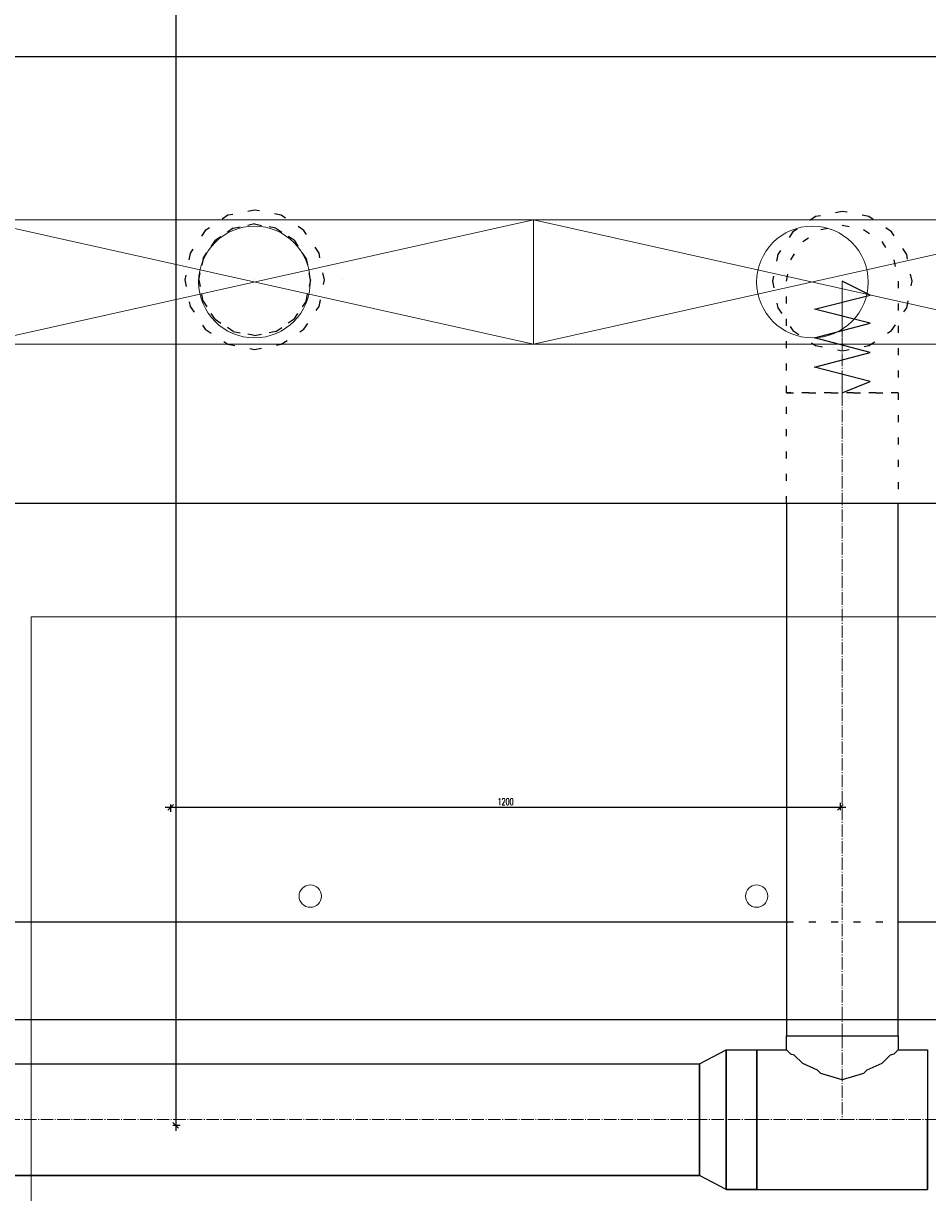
# Model space of a CAD drawing. Header units: centimetres. Extents: x -228435 to 46820, y -89367 to 152985.
# Tile 46 of 256: x -30954 to -29334, y 12369 to 14463. Entities that reach past the tile are written whole.
import ezdxf

# ---------------------------------------------------------------- set-up
doc = ezdxf.new("R2010")
doc.units = ezdxf.units.CM
doc.header["$LTSCALE"] = 50
doc.header["$PDMODE"] = 35
doc.header["$PDSIZE"] = 0.1
for name, pattern in [('01-103-Went PP_poziom-0_5$0$DASHDOT', [25.4, 12.7, -6.35, 0, -6.35]), ('CADVENT_CENTERLINE', [9.9, 7.4, -1, 0.5, -1]), ('CADVENT_HIDDEN', [0.8, 0.25, -0.55]), ('Kondygnacja  -0_5$0$HIDDEN', [9.525, 6.35, -3.175]), ('Kondygnacja  -0_5$0$HIDDEN2', [4.7625, 3.175, -1.5875])]:
    doc.linetypes.add(name, pattern=pattern)
doc.layers.get('0').update_dxf_attribs({"color": 8})
doc.layers.get('DEFPOINTS').update_dxf_attribs({"color": 8})
for name, color, linetype in [('01-103-Went PP_poziom-0_5$0$L_Nawiew', 250, 'Continuous'), ('01-103-Went PP_poziom-0_5$0$L_oś symetrii', 7, 'Continuous'), ('bgde-nawiewEXP', 250, 'Continuous'), ('bgde-nawiewHIDDEN', 250, 'Continuous'), ('Kondygnacja  -0_5$0$ARCH_KONSTR_POWYŻEJ RZUTU', 8, 'Kondygnacja  -0_5$0$HIDDEN'), ('Kondygnacja  -0_5$0$ARCH_KONSTR_POWYŻEJ RZUTU_IST', 8, 'Kondygnacja  -0_5$0$HIDDEN2')]:
    doc.layers.add(name, color=color, linetype=linetype)
for name, color, linetype, lineweight in [('bgde-nawiewCEN', 7, 'Continuous', 13), ('bgde_nawiewnik', 11, 'Continuous', 5), ('Kondygnacja  -0_5$0$ARCH_INFO_WYMIARY', 8, 'Continuous', 9), ('SU Lampy kwadratowe  -05$0$ARCH_SUFITY_PODWIESZANE', 8, 'Continuous', 9)]:
    doc.layers.add(name, color=color, linetype=linetype, lineweight=lineweight)
doc.styles.add('Kondygnacja  -0_5$0$Romans', font='Romans.shx', dxfattribs={"width": 0.7})
doc.dimstyles.new('Kondygnacja  -0_5$0$Wymiary 1-100', dxfattribs={"dimtxt": 12, "dimasz": 10, "dimexe": 5, "dimexo": 0, "dimgap": 4, "dimtad": 1, "dimrnd": 0.5, "dimzin": 12, "dimdsep": 46, "dimtxsty": 'Kondygnacja  -0_5$0$Romans', "dimblk": 'Kondygnacja  -0_5$0$_Oblique', "dimcen": 10, "dimdle": 10, "dimclrt": 55, "dimazin": 0, "dimtfac": 1, "dimtmove": 1, "dimatfit": 3, "dimfxl": 8, "dimfxlon": 1, "dimtolj": 1, "dimtzin": 0, "dimarcsym": 0})

# ---------------------------------------------------------------- blocks, each defined once
blk = doc.blocks.new('SU Lampy kwadratowe  -05')
at = {"layer": 'SU Lampy kwadratowe  -05$0$ARCH_SUFITY_PODWIESZANE'}
blk.add_lwpolyline([(9020, 5840), (9200, 5840), (9200, 5660), (9020, 5660)], close=True, dxfattribs=at)
for centre in [(9070, 5790), (9150, 5790)]:
    blk.add_circle(centre, 2, dxfattribs=at)
blk = doc.blocks.new('Kondygnacja  -0_5$0$_Oblique')
at = {"color": 0, "linetype": 'ByBlock', "lineweight": -2}
blk.add_line((-0.5, -0.5), (0.5, 0.5), dxfattribs=at)
blk = doc.blocks.new('*D152')
at = {"layer": 'DEFPOINTS', "color": 0}
for p in [(-29490, 82605), (-29490, 13059.2), (-30690, 12765)]:
    blk.add_point(p, dxfattribs=at)
at = {"layer": 'Kondygnacja  -0_5$0$ARCH_INFO_WYMIARY', "color": 0, "lineweight": -2}
for p, q in [((-30700, 13059.2), (-29480, 13059.2)), ((-30690, 13051.2), (-30690, 13064.2)), ((-29490, 13067.2), (-29490, 13054.2))]:
    blk.add_line(p, q, dxfattribs=at)
at = {"layer": 'Kondygnacja  -0_5$0$ARCH_INFO_WYMIARY', "color": 0, "lineweight": -2, "xscale": 10, "yscale": 10, "zscale": 10, "rotation": 180}
blk.add_blockref('Kondygnacja  -0_5$0$_Oblique', (-30690, 13059.2), dxfattribs=at)
at = {"layer": 'Kondygnacja  -0_5$0$ARCH_INFO_WYMIARY', "color": 0, "lineweight": -2, "xscale": 10, "yscale": 10, "zscale": 10}
blk.add_blockref('Kondygnacja  -0_5$0$_Oblique', (-29490, 13059.2), dxfattribs=at)
at = {"layer": 'Kondygnacja  -0_5$0$ARCH_INFO_WYMIARY', "color": 55, "insert": (-30090, 13069.2), "char_height": 12, "attachment_point": 5, "style": 'Kondygnacja  -0_5$0$Romans'}
blk.add_mtext('\\A1;1200', dxfattribs=at)
blk = doc.blocks.new('Kondygnacja  -0_5$0$konstrukcja istniejąca -0.5')
at = {"layer": 'Kondygnacja  -0_5$0$ARCH_KONSTR_POWYŻEJ RZUTU_IST', "ltscale": 10}
blk.add_lwpolyline([(8738, 5767.89), (9782, 5767.89)], dxfattribs=at)
blk = doc.blocks.new('*D196')
at = {"layer": 'DEFPOINTS', "color": 0}
for p in [(-30050, 80238.2), (-30300, 80097.2), (-30300, 12523.8)]:
    blk.add_point(p, dxfattribs=at)
at = {"layer": 'Kondygnacja  -0_5$0$ARCH_INFO_WYMIARY', "color": 0, "lineweight": -2}
for p, q in [((-30050, 80105.2), (-30050, 80092.2)), ((-30040, 80097.2), (-30310, 80097.2)), ((-30300, 80089.2), (-30300, 80102.2))]:
    blk.add_line(p, q, dxfattribs=at)
at = {"layer": 'Kondygnacja  -0_5$0$ARCH_INFO_WYMIARY', "color": 0, "lineweight": -2, "xscale": 10, "yscale": 10, "zscale": 10, "rotation": 180}
blk.add_blockref('Kondygnacja  -0_5$0$_Oblique', (-30300, 80097.2), dxfattribs=at)
at = {"layer": 'Kondygnacja  -0_5$0$ARCH_INFO_WYMIARY', "color": 0, "lineweight": -2, "xscale": 10, "yscale": 10, "zscale": 10}
blk.add_blockref('Kondygnacja  -0_5$0$_Oblique', (-30050, 80097.2), dxfattribs=at)
at = {"layer": 'Kondygnacja  -0_5$0$ARCH_INFO_WYMIARY', "color": 55, "insert": (-30175, 80107.2), "char_height": 12, "attachment_point": 5, "style": 'Kondygnacja  -0_5$0$Romans'}
blk.add_mtext('\\A1;250', dxfattribs=at)
blk = doc.blocks.new('*D212')
at = {"layer": 'DEFPOINTS', "color": 0}
for p in [(-30586.3, 81900), (-30681.1, 12489.5), (9064, 12489.5)]:
    blk.add_point(p, dxfattribs=at)
at = {"layer": 'Kondygnacja  -0_5$0$ARCH_INFO_WYMIARY', "color": 0, "lineweight": -2}
for p, q in [((-30681.1, 81910), (-30681.1, 12479.5)), ((-30673.1, 81900), (-30686.1, 81900)), ((-30673.1, 12489.5), (-30686.1, 12489.5))]:
    blk.add_line(p, q, dxfattribs=at)
at = {"layer": 'Kondygnacja  -0_5$0$ARCH_INFO_WYMIARY', "color": 0, "lineweight": -2, "xscale": 10, "yscale": 10, "zscale": 10}
for p, rotation in [((-30681.1, 81900), 90), ((-30681.1, 12489.5), 270)]:
    blk.add_blockref('Kondygnacja  -0_5$0$_Oblique', p, dxfattribs=dict(at, rotation=rotation))
at = {"layer": 'Kondygnacja  -0_5$0$ARCH_INFO_WYMIARY', "color": 55, "insert": (-30691.1, 47194.8), "char_height": 12, "attachment_point": 5, "rotation": 90, "style": 'Kondygnacja  -0_5$0$Romans'}
blk.add_mtext('\\A1;69410.5', dxfattribs=at)
blk = doc.blocks.new('A$C066D7839')
at = {"layer": 'bgde_nawiewnik'}
for p, q in [((-50, -11.15), (-50, 11.15)), ((-50, 11.15), (50, 11.15)), ((-50, -11.15), (50, 11.15)), ((50, -11.15), (-50, 11.15)), ((50, 11.15), (50, -11.15)), ((50, -11.15), (-50, -11.15))]:
    blk.add_line(p, q, dxfattribs=at)
blk.add_circle((0, 0), 10, dxfattribs=at)
blk = doc.blocks.new('*U509')
at = {"layer": '01-103-Went PP_poziom-0_5$0$L_oś symetrii', "linetype": '01-103-Went PP_poziom-0_5$0$DASHDOT', "lineweight": -3}
blk.add_line((0, 0, 0), (0, 0), dxfattribs=at)
blk = doc.blocks.new('*U502')
at = {"layer": '01-103-Went PP_poziom-0_5$0$L_oś symetrii', "linetype": '01-103-Went PP_poziom-0_5$0$DASHDOT', "lineweight": -3}
blk.add_line((0, 0, 0), (0, 0), dxfattribs=at)

msp = doc.modelspace()

# ---------------------------------------------------------------- linework, layer by layer
at = {"layer": 'bgde-nawiewCEN', "linetype": 'CADVENT_CENTERLINE', "ltscale": 0.06}
for p, q in [((-29486.518, 14001.581), (-29486.518, 14001.107)), ((-29486.518, 14001.107), (-29486.518, 13999.981)), ((-29486.518, 13999.981), (-29486.518, 13997.789)), ((-29486.518, 13997.789), (-29486.518, 13994.174)), ((-29486.518, 13994.174), (-29486.518, 13988.781)), ((-29486.518, 13988.781), (-29486.518, 13981.255)), ((-29486.518, 13981.255), (-29486.518, 13971.24)), ((-29486.518, 13971.24), (-29486.518, 13958.381)), ((-29486.518, 13958.381), (-29486.518, 13942.322)), ((-29486.518, 13942.322), (-29486.518, 13922.707)), ((-29486.518, 13922.707), (-29486.518, 13899.181)), ((-29486.518, 13899.181), (-29486.518, 13871.389)), ((-29486.518, 13871.389), (-29486.518, 13820.277)), ((-29486.518, 13820.277), (-29486.518, 13801.581)), ((-29486.518, 12649.847), (-29486.518, 13801.581)), ((-29486.518, 12649.847), (-29486.518, 12499.847)), ((-29742.518, 12499.847), (-32311.454, 12499.847)), ((-29639.518, 12499.847), (-29742.518, 12499.847)), ((-29639.518, 12499.847), (-29486.518, 12499.847)), ((-29486.518, 12499.847), (-29333.518, 12499.847)), ((-29333.518, 12499.847), (-28927.137, 12499.847))]:
    msp.add_line(p, q, dxfattribs=at)
at = {"layer": 'bgde-nawiewEXP', "linetype": 'Continuous'}
for points in [[(-54602.061, 14403.947), (-12174.813, 14403.947), (-12174.813, 13603.947), (-12164.813, 13603.947), (-12164.813, 14403.947), (-12174.813, 14403.947), (-12174.813, 13603.947)], [(-54602.061, 13603.947), (-12174.813, 13603.947)], [(-29586.518, 13603.947), (-29586.518, 12649.848), (-29386.518, 12649.848), (-29386.518, 13603.947)], [(-32411.454, 12853.743), (-29586.518, 12853.743)], [(-29386.518, 12853.743), (-26590.185, 12853.743)], [(-29639.518, 12374.847), (-29639.518, 12624.847), (-29586.518, 12624.847), (-29586.518, 12649.847), (-29386.518, 12649.847), (-29386.518, 12624.847), (-29394.13, 12617.235), (-29400.522, 12615.332), (-29415.807, 12600.048), (-29442.264, 12588.236), (-29448.25, 12582.25), (-29486.518, 12570.858), (-29524.786, 12582.25), (-29530.772, 12588.236), (-29557.229, 12600.048), (-29572.513, 12615.332), (-29578.906, 12617.235), (-29586.518, 12624.847)], [(-32311.454, 12399.847), (-29742.518, 12399.847), (-29742.518, 12599.847), (-29694.361, 12624.847), (-29694.361, 12374.847), (-29742.518, 12399.847)], [(-29694.361, 12374.847), (-29694.361, 12624.847), (-29639.518, 12624.847), (-29639.518, 12411.459)], [(-29386.518, 12624.847), (-29333.518, 12624.847), (-29333.518, 12452.012)], [(-29333.518, 12452.012), (-29333.518, 12499.847)], [(-29639.518, 12411.459), (-29639.518, 12452.012)], [(-29333.518, 12411.459), (-29333.518, 12452.012)], [(-29333.518, 12452.012), (-29333.518, 12411.459)], [(-29639.518, 12384.363), (-29639.518, 12411.459)], [(-29639.518, 12411.459), (-29639.518, 12384.363)], [(-29333.518, 12411.459), (-29333.518, 12384.363)], [(-29333.518, 12384.363), (-29333.518, 12411.459)], [(-29639.518, 12384.363), (-29639.518, 12374.847), (-29333.518, 12374.847), (-29333.518, 12384.363)], [(-29639.518, 12374.847), (-29639.518, 12384.363)], [(-29333.518, 12384.363), (-29333.518, 12374.847)], [(-29694.361, 12374.847), (-29639.518, 12374.847)], [(-29639.518, 12374.847), (-29694.361, 12374.847)]]:
    msp.add_lwpolyline(points, dxfattribs=at)
msp.add_lwpolyline([(-32311.454, 12399.847), (-32311.454, 12599.847), (-29742.518, 12599.847), (-29742.518, 12399.847)], close=True, dxfattribs=at)
at = {"layer": 'bgde-nawiewHIDDEN', "linetype": 'CADVENT_HIDDEN'}
for points in [[(-30664.762, 14003.947), (-30655.247, 13956.112), (-30628.151, 13915.559), (-30587.598, 13888.462), (-30539.762, 13878.947), (-30491.927, 13888.462), (-30451.374, 13915.559), (-30424.277, 13956.112), (-30414.762, 14003.947), (-30424.277, 14051.782), (-30451.374, 14092.335), (-30491.927, 14119.432), (-30539.762, 14128.947), (-30587.598, 14119.432), (-30628.151, 14092.335), (-30655.247, 14051.782)], [(-30664.762, 14003.947), (-30655.247, 13956.112), (-30628.151, 13915.559), (-30587.598, 13888.462), (-30539.762, 13878.947), (-30491.927, 13888.462), (-30451.374, 13915.559), (-30424.277, 13956.112), (-30414.762, 14003.947), (-30424.277, 14051.782), (-30451.374, 14092.335), (-30491.927, 14119.432), (-30539.762, 14128.947), (-30587.598, 14119.432), (-30628.151, 14092.335), (-30655.247, 14051.782)], [(-29611.518, 14001.581), (-29602.003, 13953.746), (-29574.906, 13913.193), (-29534.353, 13886.096), (-29486.518, 13876.581), (-29438.682, 13886.096), (-29398.13, 13913.193), (-29371.033, 13953.746), (-29361.518, 14001.581), (-29371.033, 14049.417), (-29398.13, 14089.969), (-29438.682, 14117.066), (-29486.518, 14126.581), (-29534.353, 14117.066), (-29574.906, 14089.969), (-29602.003, 14049.417)], [(-29611.518, 14001.581), (-29602.003, 13953.746), (-29574.906, 13913.193), (-29534.353, 13886.096), (-29486.518, 13876.581), (-29438.682, 13886.096), (-29398.13, 13913.193), (-29371.033, 13953.746), (-29361.518, 14001.581), (-29371.033, 14049.417), (-29398.13, 14089.969), (-29438.682, 14117.066), (-29486.518, 14126.581), (-29534.353, 14117.066), (-29574.906, 14089.969), (-29602.003, 14049.417)], [(-30639.762, 14003.947), (-30632.15, 13965.679), (-30610.473, 13933.236), (-30578.031, 13911.559), (-30539.762, 13903.947), (-30501.494, 13911.559), (-30469.052, 13933.236), (-30447.374, 13965.679), (-30439.762, 14003.947), (-30447.374, 14042.215), (-30469.052, 14074.658), (-30501.494, 14096.335), (-30539.762, 14103.947), (-30578.031, 14096.335), (-30610.473, 14074.658), (-30632.15, 14042.215)], [(-30639.762, 14003.947), (-30632.15, 14042.215), (-30610.473, 14074.658), (-30578.031, 14096.335), (-30539.762, 14103.947), (-30501.494, 14096.335), (-30469.052, 14074.658), (-30447.374, 14042.215), (-30439.762, 14003.947), (-30447.374, 13965.679), (-30469.052, 13933.236), (-30501.494, 13911.559), (-30539.762, 13903.947), (-30578.031, 13911.559), (-30610.473, 13933.236), (-30632.15, 13965.679)], [(-29586.518, 13801.581), (-29586.518, 14001.581), (-29578.906, 14039.849), (-29557.229, 14072.292), (-29524.786, 14093.969), (-29486.518, 14101.581), (-29448.25, 14093.969), (-29415.807, 14072.292), (-29394.13, 14039.849), (-29386.518, 14001.581), (-29386.518, 13801.581), (-29578.906, 13801.581)]]:
    msp.add_lwpolyline(points, close=True, dxfattribs=at)
at = {"layer": 'bgde-nawiewHIDDEN'}
for points in [[(-30539.762, 14003.947), (-30539.762, 14003.947)], [(-29486.518, 13801.581), (-29436.518, 13821.677), (-29536.518, 13847.773), (-29436.518, 13873.805), (-29536.518, 13900.066), (-29436.518, 13926.138), (-29536.518, 13951.558), (-29436.518, 13976.581), (-29486.518, 14001.581)]]:
    msp.add_lwpolyline(points, dxfattribs=at)
at = {"layer": 'bgde-nawiewHIDDEN', "linetype": 'CADVENT_HIDDEN'}
for points in [[(-29586.518, 13603.947), (-29586.518, 13801.581), (-29386.518, 13801.581), (-29386.518, 13603.947)], [(-29586.518, 12853.743), (-29386.518, 12853.743)]]:
    msp.add_lwpolyline(points, dxfattribs=at)

# ---------------------------------------------------------------- block references
at = {"layer": '01-103-Went PP_poziom-0_5$0$L_Nawiew', "xscale": 10, "yscale": 10, "zscale": 10}
for p in [(-30540, 14000, 730), (-29540, 14000, 730)]:
    msp.add_blockref('A$C066D7839', p, dxfattribs=at)
at = {"layer": '01-103-Went PP_poziom-0_5$0$L_Nawiew', "extrusion": (0, -1, 2.22045e-16)}
for name, p in [('*U509', (-30592.536, 80.137, -14003.965)), ('*U502', (-30381.923, 80.137, -14003.965))]:
    msp.add_blockref(name, p, dxfattribs=at)
at = {"layer": 'Kondygnacja  -0_5$0$ARCH_KONSTR_POWYŻEJ RZUTU', "xscale": 10, "yscale": 10, "zscale": 10}
msp.add_blockref('Kondygnacja  -0_5$0$konstrukcja istniejąca -0.5', (-121140, -45000), dxfattribs=at)
at = {"layer": 'SU Lampy kwadratowe  -05$0$ARCH_SUFITY_PODWIESZANE', "xscale": 10, "yscale": 10, "zscale": 10}
msp.add_blockref('SU Lampy kwadratowe  -05', (-121140, -45000), dxfattribs=at)

# ---------------------------------------------------------------- dimensions: what is measured, and where the dimension line sits
at = {"layer": 'Kondygnacja  -0_5$0$ARCH_INFO_WYMIARY'}
for base, p1, p2, picture, middle in [((-29490, 13059.178), (-30690, 12765), (-29490, 82605), '*D152', (-30090, 13069.178)), ((-30300, 80097.163), (-30050, 80238.222), (-30300, 12523.822), '*D196', (-30175, 80107.163))]:
    dim = msp.add_linear_dim(base=base, p1=p1, p2=p2, dimstyle='Kondygnacja  -0_5$0$Wymiary 1-100', dxfattribs=at)
    dim.commit()
    dim.dimension.update_dxf_attribs({"geometry": picture, "text_midpoint": middle})
dim = msp.add_linear_dim(base=(-30681.114, 12489.5), p1=(-30586.301, 81900), p2=(9064, 12489.5), angle=90, dimstyle='Kondygnacja  -0_5$0$Wymiary 1-100', dxfattribs=at)
dim.commit()
dim.dimension.update_dxf_attribs({"geometry": '*D212', "text_midpoint": (-30691.114, 47194.75)})

doc.saveas('drawing.dxf')
